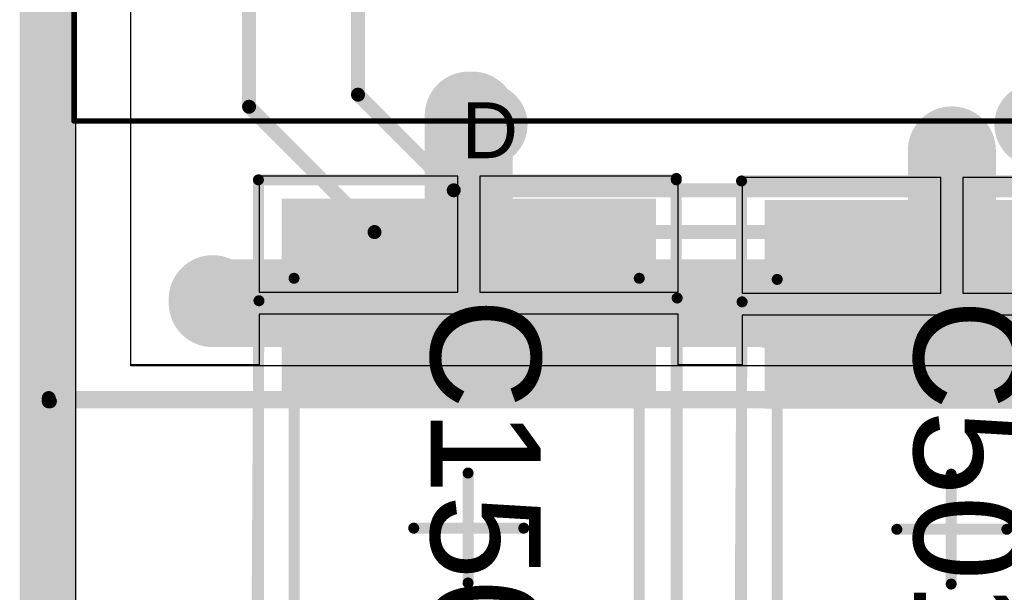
# Model space of a CAD drawing. Header units: inches. Extents: x -6 to 11.2, y -2.2 to 8.3.
# Tile 18 of 256: x -0.01 to 0.342, y 0.613 to 0.818. Entities that reach past the tile are written whole.
import ezdxf

# ---------------------------------------------------------------- set-up
doc = ezdxf.new("R2010")
doc.units = ezdxf.units.IN
doc.header["$MEASUREMENT"] = 0
for name, color, linetype in [('Board Outline', 76, 'Continuous'), ('Bottom Courtyard -Top15)-Courtyard -Bot16)', 56, 'Continuous'), ('Dimension', 6, 'Continuous'), ('Drill Drawing', 1, 'Continuous'), ('Layer  6- Inner', 156, 'Continuous'), ('Layer 1- Top', 1, 'Continuous'), ('Layer 2- GND', 16, 'Continuous'), ('Layer 3- Inner', 16, 'Continuous'), ('Layer 4- Inner', 76, 'Continuous'), ('Layer 5- Inner', 90, 'Continuous'), ('Layer 7- PWR', 76, 'Continuous'), ('Layer 8- Bottom', 5, 'Continuous'), ('Top Courtyard -Top15)-Courtyard -Bot16)', 56, 'Continuous'), ('Top Overlay', 2, 'Continuous'), ('Top Paste', 8, 'Continuous'), ('Top Solder', 216, 'Continuous'), ('Via Holes', 16, 'Continuous')]:
    doc.layers.add(name, color=color, linetype=linetype)
doc.styles.add('Arial', font='txt', dxfattribs={"height": 0.2})

# ---------------------------------------------------------------- blocks, each defined once
blk = doc.blocks.new('615008138321_B_93')
at = {"layer": 'Bottom Courtyard -Top15)-Courtyard -Bot16)'}
for points in [[(-0.36811, 0.33661, 0.00197, 0.00197, 0), (0.36811, 0.33661, 0.00197, 0.00197, 0)], [(-0.36811, 0.33661, 0.00197, 0.00197, 0), (-0.36811, -0.33661, 0.00197, 0.00197, 0)]]:
    blk.add_lwpolyline(points, format="xyseb", dxfattribs=at)
blk.add_lwpolyline([(-0.3686, 0.33661, 0.000984, 0.000984, 1), (-0.36762, 0.33661, 0.000984, 0.000984, 1)], format="xyseb", close=True, dxfattribs=at)
blk.add_lwpolyline([(-0.3686, 0.33661, 0.000984, 0.000984, 1), (-0.36762, 0.33661, 0.000984, 0.000984, 1)], format="xyseb", close=True, dxfattribs=at)
blk = doc.blocks.new('CAP_1812_NP_114')
at = {"layer": 'Layer 1- Top'}
for points in [[(-0.11627, -0.06471), (-0.11627, 0.06521), (-0.0454, 0.06521), (-0.0454, -0.06471)], [(0.0454, -0.06521), (0.0454, 0.06471), (0.11627, 0.06471), (0.11627, -0.06521)]]:
    blk.add_hatch(color=7, dxfattribs=at).paths.add_polyline_path(points)
at = {"layer": 'Top Paste'}
for points in [[(-0.11627, -0.06471), (-0.11627, 0.06521), (-0.0454, 0.06521), (-0.0454, -0.06471)], [(0.0454, -0.06521), (0.0454, 0.06471), (0.11627, 0.06471), (0.11627, -0.06521)]]:
    blk.add_hatch(color=8, dxfattribs=at).paths.add_polyline_path(points)
at = {"layer": 'Top Solder'}
for points in [[(-0.11824, -0.06668), (-0.11824, 0.06718), (-0.04343, 0.06718), (-0.04343, -0.06668)], [(0.04343, -0.06718), (0.04343, 0.06668), (0.11824, 0.06668), (0.11824, -0.06718)]]:
    blk.add_hatch(color=216, dxfattribs=at).paths.add_polyline_path(points)
at = {"layer": 'Dimension'}
for points in [[(-0.08975, -0.06225, 0.00394, 0.00394, 0), (-0.08975, 0.06125, 0.00394, 0.00394, 0)], [(0.09575, 0.06125, 0.00394, 0.00394, 0), (-0.08975, 0.06125, 0.00394, 0.00394, 0)], [(0.09575, -0.06225, 0.00394, 0.00394, 0), (0.09575, 0.06125, 0.00394, 0.00394, 0)], [(0.09575, -0.06225, 0.00394, 0.00394, 0), (-0.08975, -0.06225, 0.00394, 0.00394, 0)]]:
    blk.add_lwpolyline(points, format="xyseb", dxfattribs=at)
for points in [[(-0.09073, 0.06125, 0.00197, 0.00197, 1), (-0.08876, 0.06125, 0.00197, 0.00197, 1)], [(-0.09073, 0.06125, 0.00197, 0.00197, 1), (-0.08876, 0.06125, 0.00197, 0.00197, 1)], [(0.09477, 0.06125, 0.00197, 0.00197, 1), (0.09674, 0.06125, 0.00197, 0.00197, 1)], [(0.09477, 0.06125, 0.00197, 0.00197, 1), (0.09674, 0.06125, 0.00197, 0.00197, 1)], [(-0.09073, -0.06225, 0.00197, 0.00197, 1), (-0.08876, -0.06225, 0.00197, 0.00197, 1)], [(-0.09073, -0.06225, 0.00197, 0.00197, 1), (-0.08876, -0.06225, 0.00197, 0.00197, 1)], [(0.09477, -0.06225, 0.00197, 0.00197, 1), (0.09674, -0.06225, 0.00197, 0.00197, 1)], [(0.09477, -0.06225, 0.00197, 0.00197, 1), (0.09674, -0.06225, 0.00197, 0.00197, 1)]]:
    blk.add_lwpolyline(points, format="xyseb", close=True, dxfattribs=at)
at = {"layer": 'Top Courtyard -Top15)-Courtyard -Bot16)'}
for points in [[(0.1255, 0.0745, 0.00394, 0.00394, 0), (-0.1255, 0.0745, 0.00394, 0.00394, 0)], [(-0.125, -0.075, 0.00394, 0.00394, 0), (-0.125, 0.0745, 0.00394, 0.00394, 0)], [(0.1255, -0.075, 0.00394, 0.00394, 0), (0.1255, 0.0745, 0.00394, 0.00394, 0)], [(-0.00025, -0.01944, 0.00394, 0.00394, 0), (-0.00025, 0.01993, 0.00394, 0.00394, 0)], [(0.01937, 0, 0.00394, 0.00394, 0), (-0.02, 0, 0.00394, 0.00394, 0)], [(0.125, -0.075, 0.00394, 0.00394, 0), (-0.125, -0.075, 0.00394, 0.00394, 0)]]:
    blk.add_lwpolyline(points, format="xyseb", dxfattribs=at)
for points in [[(-0.12648, 0.0745, 0.00197, 0.00197, 1), (-0.12452, 0.0745, 0.00197, 0.00197, 1)], [(-0.12598, 0.0745, 0.00197, 0.00197, 1), (-0.12402, 0.0745, 0.00197, 0.00197, 1)], [(0.12452, 0.0745, 0.00197, 0.00197, 1), (0.12648, 0.0745, 0.00197, 0.00197, 1)], [(0.12452, 0.0745, 0.00197, 0.00197, 1), (0.12648, 0.0745, 0.00197, 0.00197, 1)], [(-0.00123, 0.01993, 0.00197, 0.00197, 1), (0.00074, 0.01993, 0.00197, 0.00197, 1)], [(-0.02098, 0, 0.00197, 0.00197, 1), (-0.01902, 0, 0.00197, 0.00197, 1)], [(0.01839, 0, 0.00197, 0.00197, 1), (0.02035, 0, 0.00197, 0.00197, 1)], [(-0.00123, -0.01944, 0.00197, 0.00197, 1), (0.00074, -0.01944, 0.00197, 0.00197, 1)], [(-0.12598, -0.075, 0.00197, 0.00197, 1), (-0.12402, -0.075, 0.00197, 0.00197, 1)], [(-0.12598, -0.075, 0.00197, 0.00197, 1), (-0.12402, -0.075, 0.00197, 0.00197, 1)], [(0.12402, -0.075, 0.00197, 0.00197, 1), (0.12598, -0.075, 0.00197, 0.00197, 1)], [(0.12452, -0.075, 0.00197, 0.00197, 1), (0.12648, -0.075, 0.00197, 0.00197, 1)]]:
    blk.add_lwpolyline(points, format="xyseb", close=True, dxfattribs=at)
at = {"layer": 'Top Overlay'}
for points in [[(0.08661, 0.0748, 0.00394, 0.00394, 0), (-0.08268, 0.0748, 0.00394, 0.00394, 0)], [(0.08661, -0.07579, 0.00394, 0.00394, 0), (-0.08169, -0.0748, 0.00394, 0.00394, 0)]]:
    blk.add_lwpolyline(points, format="xyseb", dxfattribs=at)
for points in [[(-0.08366, 0.0748, 0.00197, 0.00197, 1), (-0.08169, 0.0748, 0.00197, 0.00197, 1)], [(0.08563, 0.0748, 0.00197, 0.00197, 1), (0.0876, 0.0748, 0.00197, 0.00197, 1)], [(-0.08268, -0.0748, 0.00197, 0.00197, 1), (-0.08071, -0.0748, 0.00197, 0.00197, 1)], [(0.08563, -0.07579, 0.00197, 0.00197, 1), (0.0876, -0.07579, 0.00197, 0.00197, 1)]]:
    blk.add_lwpolyline(points, format="xyseb", close=True, dxfattribs=at)
at = {"layer": 'Dimension', "style": 'Arial'}
blk.add_text('C1501', height=0.03937, dxfattribs=at).set_placement((-0.08268, -0.01334))
blk = doc.blocks.new('CAP_1812_NP_140')
at = {"layer": 'Layer 1- Top'}
for points in [[(-0.11627, -0.06471), (-0.11627, 0.06521), (-0.0454, 0.06521), (-0.0454, -0.06471)], [(0.0454, -0.06521), (0.0454, 0.06471), (0.11627, 0.06471), (0.11627, -0.06521)]]:
    blk.add_hatch(color=7, dxfattribs=at).paths.add_polyline_path(points)
at = {"layer": 'Top Paste'}
for points in [[(-0.11627, -0.06471), (-0.11627, 0.06521), (-0.0454, 0.06521), (-0.0454, -0.06471)], [(0.0454, -0.06521), (0.0454, 0.06471), (0.11627, 0.06471), (0.11627, -0.06521)]]:
    blk.add_hatch(color=8, dxfattribs=at).paths.add_polyline_path(points)
at = {"layer": 'Top Solder'}
for points in [[(-0.11824, -0.06668), (-0.11824, 0.06718), (-0.04343, 0.06718), (-0.04343, -0.06668)], [(0.04343, -0.06718), (0.04343, 0.06668), (0.11824, 0.06668), (0.11824, -0.06718)]]:
    blk.add_hatch(color=216, dxfattribs=at).paths.add_polyline_path(points)
at = {"layer": 'Dimension'}
for points in [[(0.09575, 0.06125, 0.00394, 0.00394, 0), (-0.08975, 0.06125, 0.00394, 0.00394, 0)], [(-0.08975, -0.06225, 0.00394, 0.00394, 0), (-0.08975, 0.06125, 0.00394, 0.00394, 0)], [(0.09575, -0.06225, 0.00394, 0.00394, 0), (0.09575, 0.06125, 0.00394, 0.00394, 0)], [(0.09575, -0.06225, 0.00394, 0.00394, 0), (-0.08975, -0.06225, 0.00394, 0.00394, 0)]]:
    blk.add_lwpolyline(points, format="xyseb", dxfattribs=at)
for points in [[(-0.09073, 0.06125, 0.00197, 0.00197, 1), (-0.08876, 0.06125, 0.00197, 0.00197, 1)], [(-0.09073, 0.06125, 0.00197, 0.00197, 1), (-0.08876, 0.06125, 0.00197, 0.00197, 1)], [(0.09477, 0.06125, 0.00197, 0.00197, 1), (0.09674, 0.06125, 0.00197, 0.00197, 1)], [(0.09477, 0.06125, 0.00197, 0.00197, 1), (0.09674, 0.06125, 0.00197, 0.00197, 1)], [(-0.09073, -0.06225, 0.00197, 0.00197, 1), (-0.08876, -0.06225, 0.00197, 0.00197, 1)], [(-0.09073, -0.06225, 0.00197, 0.00197, 1), (-0.08876, -0.06225, 0.00197, 0.00197, 1)], [(0.09477, -0.06225, 0.00197, 0.00197, 1), (0.09674, -0.06225, 0.00197, 0.00197, 1)], [(0.09477, -0.06225, 0.00197, 0.00197, 1), (0.09674, -0.06225, 0.00197, 0.00197, 1)]]:
    blk.add_lwpolyline(points, format="xyseb", close=True, dxfattribs=at)
at = {"layer": 'Top Courtyard -Top15)-Courtyard -Bot16)'}
for points in [[(0.1255, 0.0745, 0.00394, 0.00394, 0), (-0.1255, 0.0745, 0.00394, 0.00394, 0)], [(-0.125, -0.075, 0.00394, 0.00394, 0), (-0.125, 0.0745, 0.00394, 0.00394, 0)], [(0.1255, -0.075, 0.00394, 0.00394, 0), (0.1255, 0.0745, 0.00394, 0.00394, 0)], [(-0.00025, -0.01944, 0.00394, 0.00394, 0), (-0.00025, 0.01993, 0.00394, 0.00394, 0)], [(0.01937, 0, 0.00394, 0.00394, 0), (-0.02, 0, 0.00394, 0.00394, 0)], [(0.125, -0.075, 0.00394, 0.00394, 0), (-0.125, -0.075, 0.00394, 0.00394, 0)]]:
    blk.add_lwpolyline(points, format="xyseb", dxfattribs=at)
for points in [[(-0.12648, 0.0745, 0.00197, 0.00197, 1), (-0.12452, 0.0745, 0.00197, 0.00197, 1)], [(-0.12598, 0.0745, 0.00197, 0.00197, 1), (-0.12402, 0.0745, 0.00197, 0.00197, 1)], [(0.12452, 0.0745, 0.00197, 0.00197, 1), (0.12648, 0.0745, 0.00197, 0.00197, 1)], [(0.12452, 0.0745, 0.00197, 0.00197, 1), (0.12648, 0.0745, 0.00197, 0.00197, 1)], [(-0.00123, 0.01993, 0.00197, 0.00197, 1), (0.00074, 0.01993, 0.00197, 0.00197, 1)], [(-0.02098, 0, 0.00197, 0.00197, 1), (-0.01902, 0, 0.00197, 0.00197, 1)], [(0.01839, 0, 0.00197, 0.00197, 1), (0.02035, 0, 0.00197, 0.00197, 1)], [(-0.00123, -0.01944, 0.00197, 0.00197, 1), (0.00074, -0.01944, 0.00197, 0.00197, 1)], [(-0.12598, -0.075, 0.00197, 0.00197, 1), (-0.12402, -0.075, 0.00197, 0.00197, 1)], [(-0.12598, -0.075, 0.00197, 0.00197, 1), (-0.12402, -0.075, 0.00197, 0.00197, 1)], [(0.12402, -0.075, 0.00197, 0.00197, 1), (0.12598, -0.075, 0.00197, 0.00197, 1)], [(0.12452, -0.075, 0.00197, 0.00197, 1), (0.12648, -0.075, 0.00197, 0.00197, 1)]]:
    blk.add_lwpolyline(points, format="xyseb", close=True, dxfattribs=at)
at = {"layer": 'Top Overlay'}
for points in [[(0.08661, 0.0748, 0.00394, 0.00394, 0), (-0.08268, 0.0748, 0.00394, 0.00394, 0)], [(0.08661, -0.07579, 0.00394, 0.00394, 0), (-0.08169, -0.0748, 0.00394, 0.00394, 0)]]:
    blk.add_lwpolyline(points, format="xyseb", dxfattribs=at)
for points in [[(-0.08366, 0.0748, 0.00197, 0.00197, 1), (-0.08169, 0.0748, 0.00197, 0.00197, 1)], [(0.08563, 0.0748, 0.00197, 0.00197, 1), (0.0876, 0.0748, 0.00197, 0.00197, 1)], [(-0.08268, -0.0748, 0.00197, 0.00197, 1), (-0.08071, -0.0748, 0.00197, 0.00197, 1)], [(0.08563, -0.07579, 0.00197, 0.00197, 1), (0.0876, -0.07579, 0.00197, 0.00197, 1)]]:
    blk.add_lwpolyline(points, format="xyseb", close=True, dxfattribs=at)
at = {"layer": 'Dimension', "style": 'Arial'}
blk.add_text('C501', height=0.03937, dxfattribs=at).set_placement((-0.08268, -0.01334))

msp = doc.modelspace()

# ---------------------------------------------------------------- hatches: boundary and pattern name
at = {"layer": 'Layer 1- Top'}
h = msp.add_hatch(color=7, dxfattribs=at)
edge = h.paths.add_edge_path()
edge.add_arc((0.15676, 0.78059), 0.00984, 0, 360)
at = {"layer": 'Layer 3- Inner'}
h = msp.add_hatch(color=7, dxfattribs=at)
edge = h.paths.add_edge_path()
edge.add_arc((0.15676, 0.78059), 0.00984, 0, 360)
at = {"layer": 'Layer 7- PWR'}
h = msp.add_hatch(color=7, dxfattribs=at)
edge = h.paths.add_edge_path()
edge.add_arc((0.15676, 0.78059), 0.01492, 0, 360)
h = msp.add_hatch(color=7, dxfattribs=at)
edge = h.paths.add_edge_path()
edge.add_arc((0.35361, 0.78059), 0.01492, 0, 360)
at = {"layer": 'Layer 8- Bottom'}
h = msp.add_hatch(color=7, dxfattribs=at)
edge = h.paths.add_edge_path()
edge.add_arc((0.15676, 0.78059), 0.00984, 0, 360)
at = {"layer": 'Via Holes'}
h = msp.add_hatch(color=7, dxfattribs=at)
edge = h.paths.add_edge_path()
edge.add_arc((0.15676, 0.78059), 0.00492, 0, 360)

# ---------------------------------------------------------------- linework, layer by layer
at = {"layer": 'Board Outline'}
msp.add_lwpolyline([(-0.00001, -0.00001, 0.015, 0.015, 0), (-0.00001, 2.74999, 0.015, 0.015, 0)], format="xyseb", dxfattribs=at)
at = {"layer": 'Layer  6- Inner'}
for points in [[(0.07205, 0.78701, 0.005, 0.005, 0), (0.07205, 0.95867, 0.005, 0.005, 0)], [(0.11102, 0.79134, 0.005, 0.005, 0), (0.11102, 0.89764, 0.005, 0.005, 0)], [(0.11102, 0.79134, 0.005, 0.005, 0), (0.14528, 0.75709, 0.005, 0.005, 0)], [(0.07205, 0.78701, 0.005, 0.005, 0), (0.11693, 0.74213, 0.005, 0.005, 0)], [(0.14528, 0.75709, 0.005, 0.005, 0), (0.75512, 0.75709, 0.005, 0.005, 0)], [(0.11693, 0.74213, 0.005, 0.005, 0), (0.7626, 0.74213, 0.005, 0.005, 0)], [(0.00039, 0.68189, 0.005, 0.005, 0), (0.75118, 0.68189, 0.005, 0.005, 0)], [(0.00039, -0.00118, 0.005, 0.005, 0), (0.00039, 0.68189, 0.005, 0.005, 0)]]:
    msp.add_lwpolyline(points, format="xyseb", dxfattribs=at)
for points in [[(0.10977, 0.79134, 0.0025, 0.0025, 1), (0.11227, 0.79134, 0.0025, 0.0025, 1)], [(0.10977, 0.79134, 0.0025, 0.0025, 1), (0.11227, 0.79134, 0.0025, 0.0025, 1)], [(0.0708, 0.78701, 0.0025, 0.0025, 1), (0.0733, 0.78701, 0.0025, 0.0025, 1)], [(0.0708, 0.78701, 0.0025, 0.0025, 1), (0.0733, 0.78701, 0.0025, 0.0025, 1)], [(0.14403, 0.75709, 0.0025, 0.0025, 1), (0.14653, 0.75709, 0.0025, 0.0025, 1)], [(0.14403, 0.75709, 0.0025, 0.0025, 1), (0.14653, 0.75709, 0.0025, 0.0025, 1)], [(0.11568, 0.74213, 0.0025, 0.0025, 1), (0.11818, 0.74213, 0.0025, 0.0025, 1)], [(0.11568, 0.74213, 0.0025, 0.0025, 1), (0.11818, 0.74213, 0.0025, 0.0025, 1)], [(-0.00086, 0.68189, 0.0025, 0.0025, 1), (0.00164, 0.68189, 0.0025, 0.0025, 1)], [(-0.00086, 0.68189, 0.0025, 0.0025, 1), (0.00164, 0.68189, 0.0025, 0.0025, 1)]]:
    msp.add_lwpolyline(points, format="xyseb", close=True, dxfattribs=at)
at = {"layer": 'Layer 1- Top'}
for p, q in [((0.02977, 0.69463), (0.02977, 1.804)), ((0.1467, 0.76209), (0.07568, 0.76209)), ((0.07568, 0.76209), (0.07568, 0.7206)), ((0.1467, 0.7206), (0.1467, 0.76209)), ((0.2256, 0.76209), (0.15458, 0.76209)), ((0.15458, 0.76209), (0.15458, 0.7206)), ((0.2256, 0.7206), (0.2256, 0.76209)), ((0.31954, 0.7617), (0.24851, 0.7617)), ((0.24851, 0.7617), (0.24851, 0.7202)), ((0.31954, 0.7202), (0.31954, 0.7617)), ((0.39843, 0.7617), (0.32741, 0.7617)), ((0.32741, 0.7617), (0.32741, 0.7202)), ((0.07568, 0.7206), (0.1467, 0.7206)), ((0.15458, 0.7206), (0.2256, 0.7206)), ((0.24851, 0.7202), (0.31954, 0.7202)), ((0.32741, 0.7202), (0.39843, 0.7202)), ((0.2256, 0.71272), (0.07568, 0.71272)), ((0.07568, 0.71272), (0.07568, 0.69463)), ((0.2256, 0.69463), (0.2256, 0.71272)), ((0.39843, 0.71233), (0.24851, 0.71233)), ((0.24851, 0.71233), (0.24851, 0.69463)), ((0.07568, 0.69463), (0.02977, 0.69463)), ((0.24851, 0.69463), (0.2256, 0.69463))]:
    msp.add_line(p, q, dxfattribs=at)
for points in [[(0.15064, 0.78386, 0.0315, 0.0315, 0), (0.15197, 0.78386, 0.0315, 0.0315, 0)], [(0.15064, 0.71666, 0.0315, 0.0315, 0), (0.15064, 0.78386, 0.0315, 0.0315, 0)], [(0.32347, 0.71627, 0.0315, 0.0315, 0), (0.32347, 0.77139, 0.0315, 0.0315, 0)], [(0.05906, 0.71666, 0.0315, 0.0315, 0), (0.05906, 0.71811, 0.0315, 0.0315, 0)], [(0.05906, 0.71666, 0.0315, 0.0315, 0), (0.15064, 0.71666, 0.0315, 0.0315, 0)], [(0.15064, 0.71666, 0.0315, 0.0315, 0), (0.25812, 0.71666, 0.0315, 0.0315, 0)], [(0.25812, 0.71666, 0.0315, 0.0315, 0), (0.25851, 0.71627, 0.0315, 0.0315, 0)], [(0.25851, 0.71627, 0.0315, 0.0315, 0), (0.32347, 0.71627, 0.0315, 0.0315, 0)], [(0.32347, 0.71627, 0.0315, 0.0315, 0), (0.49552, 0.71627, 0.0315, 0.0315, 0)], [(0.00039, 0.68189, 0.005, 0.005, 0), (0.75118, 0.68189, 0.005, 0.005, 0)], [(0.00039, -0.00118, 0.005, 0.005, 0), (0.00039, 0.68189, 0.005, 0.005, 0)]]:
    msp.add_lwpolyline(points, format="xyseb", dxfattribs=at)
for points in [[(0.14277, 0.78386, 0.01575, 0.01575, 1), (0.15851, 0.78386, 0.01575, 0.01575, 1)], [(0.14277, 0.78386, 0.01575, 0.01575, 1), (0.15851, 0.78386, 0.01575, 0.01575, 1)], [(0.14409, 0.78386, 0.01575, 0.01575, 1), (0.15984, 0.78386, 0.01575, 0.01575, 1)], [(0.3156, 0.77139, 0.01575, 0.01575, 1), (0.33135, 0.77139, 0.01575, 0.01575, 1)], [(0.05118, 0.71811, 0.01575, 0.01575, 1), (0.06693, 0.71811, 0.01575, 0.01575, 1)], [(0.05118, 0.71666, 0.01575, 0.01575, 1), (0.06693, 0.71666, 0.01575, 0.01575, 1)], [(0.05118, 0.71666, 0.01575, 0.01575, 1), (0.06693, 0.71666, 0.01575, 0.01575, 1)], [(0.14277, 0.71666, 0.01575, 0.01575, 1), (0.15851, 0.71666, 0.01575, 0.01575, 1)], [(0.14277, 0.71666, 0.01575, 0.01575, 1), (0.15851, 0.71666, 0.01575, 0.01575, 1)], [(0.14277, 0.71666, 0.01575, 0.01575, 1), (0.15851, 0.71666, 0.01575, 0.01575, 1)], [(0.25025, 0.71666, 0.01575, 0.01575, 1), (0.26599, 0.71666, 0.01575, 0.01575, 1)], [(0.25025, 0.71666, 0.01575, 0.01575, 1), (0.26599, 0.71666, 0.01575, 0.01575, 1)], [(0.25064, 0.71627, 0.01575, 0.01575, 1), (0.26639, 0.71627, 0.01575, 0.01575, 1)], [(0.25064, 0.71627, 0.01575, 0.01575, 1), (0.26639, 0.71627, 0.01575, 0.01575, 1)], [(0.3156, 0.71627, 0.01575, 0.01575, 1), (0.33135, 0.71627, 0.01575, 0.01575, 1)], [(0.3156, 0.71627, 0.01575, 0.01575, 1), (0.33135, 0.71627, 0.01575, 0.01575, 1)], [(0.3156, 0.71627, 0.01575, 0.01575, 1), (0.33135, 0.71627, 0.01575, 0.01575, 1)], [(-0.00086, 0.68189, 0.0025, 0.0025, 1), (0.00164, 0.68189, 0.0025, 0.0025, 1)], [(-0.00086, 0.68189, 0.0025, 0.0025, 1), (0.00164, 0.68189, 0.0025, 0.0025, 1)]]:
    msp.add_lwpolyline(points, format="xyseb", close=True, dxfattribs=at)
at = {"layer": 'Layer 2- GND'}
msp.add_line((0.01008, 0.48622), (0.01008, 1.81909), dxfattribs=at)
msp.add_lwpolyline([(-0.00001, -0.00001, 0.02, 0.02, 0), (-0.00001, 2.74999, 0.02, 0.02, 0)], format="xyseb", dxfattribs=at)
at = {"layer": 'Layer 3- Inner'}
for p, q in [((0.02977, 0.69424), (0.02977, 1.804)), ((0.75157, 0.69424), (0.02977, 0.69424))]:
    msp.add_line(p, q, dxfattribs=at)
for points in [[(0.00079, 0.6815, 0.005, 0.005, 0), (0.75157, 0.6815, 0.005, 0.005, 0)], [(0.00079, -0.00157, 0.005, 0.005, 0), (0.00079, 0.6815, 0.005, 0.005, 0)]]:
    msp.add_lwpolyline(points, format="xyseb", dxfattribs=at)
msp.add_lwpolyline([(-0.00046, 0.6815, 0.0025, 0.0025, 1), (0.00204, 0.6815, 0.0025, 0.0025, 1)], format="xyseb", close=True, dxfattribs=at)
msp.add_lwpolyline([(-0.00046, 0.6815, 0.0025, 0.0025, 1), (0.00204, 0.6815, 0.0025, 0.0025, 1)], format="xyseb", close=True, dxfattribs=at)
at = {"layer": 'Layer 4- Inner'}
for points in [[(0.00039, 0.6815, 0.005, 0.005, 0), (0.75118, 0.6815, 0.005, 0.005, 0)], [(0.00039, -0.00157, 0.005, 0.005, 0), (0.00039, 0.6815, 0.005, 0.005, 0)]]:
    msp.add_lwpolyline(points, format="xyseb", dxfattribs=at)
msp.add_lwpolyline([(-0.00086, 0.6815, 0.0025, 0.0025, 1), (0.00164, 0.6815, 0.0025, 0.0025, 1)], format="xyseb", close=True, dxfattribs=at)
msp.add_lwpolyline([(-0.00086, 0.6815, 0.0025, 0.0025, 1), (0.00164, 0.6815, 0.0025, 0.0025, 1)], format="xyseb", close=True, dxfattribs=at)
at = {"layer": 'Layer 5- Inner'}
for points in [[(0.00039, 0.68268, 0.005, 0.005, 0), (0.75118, 0.68268, 0.005, 0.005, 0)], [(0.00039, -0.00039, 0.005, 0.005, 0), (0.00039, 0.68268, 0.005, 0.005, 0)]]:
    msp.add_lwpolyline(points, format="xyseb", dxfattribs=at)
msp.add_lwpolyline([(-0.00086, 0.68268, 0.0025, 0.0025, 1), (0.00164, 0.68268, 0.0025, 0.0025, 1)], format="xyseb", close=True, dxfattribs=at)
msp.add_lwpolyline([(-0.00086, 0.68268, 0.0025, 0.0025, 1), (0.00164, 0.68268, 0.0025, 0.0025, 1)], format="xyseb", close=True, dxfattribs=at)
at = {"layer": 'Layer 7- PWR'}
msp.add_line((0.01008, 0.48583), (0.01008, 1.82008), dxfattribs=at)
msp.add_lwpolyline([(-0.00001, -0.00001, 0.02, 0.02, 0), (-0.00001, 2.74999, 0.02, 0.02, 0)], format="xyseb", dxfattribs=at)
at = {"layer": 'Layer 8- Bottom'}
msp.add_lwpolyline([(0.00039, 0.00118, 0.005, 0.005, 0), (0.00039, 1.39724, 0.005, 0.005, 0)], format="xyseb", dxfattribs=at)

# ---------------------------------------------------------------- block references
for name, p, rotation in [('615008138321_B_93', (0.34606, 1.15), 90), ('CAP_1812_NP_114', (0.15039, 0.63583), 270), ('CAP_1812_NP_140', (0.32323, 0.63543), 270)]:
    msp.add_blockref(name, p, dxfattribs=dict(rotation=rotation))

# ---------------------------------------------------------------- texts
at = {"layer": 'Drill Drawing', "style": 'Arial'}
msp.add_text('D', height=0.02, dxfattribs=at).set_placement((0.1481, 0.76859))

doc.saveas('drawing.dxf')
